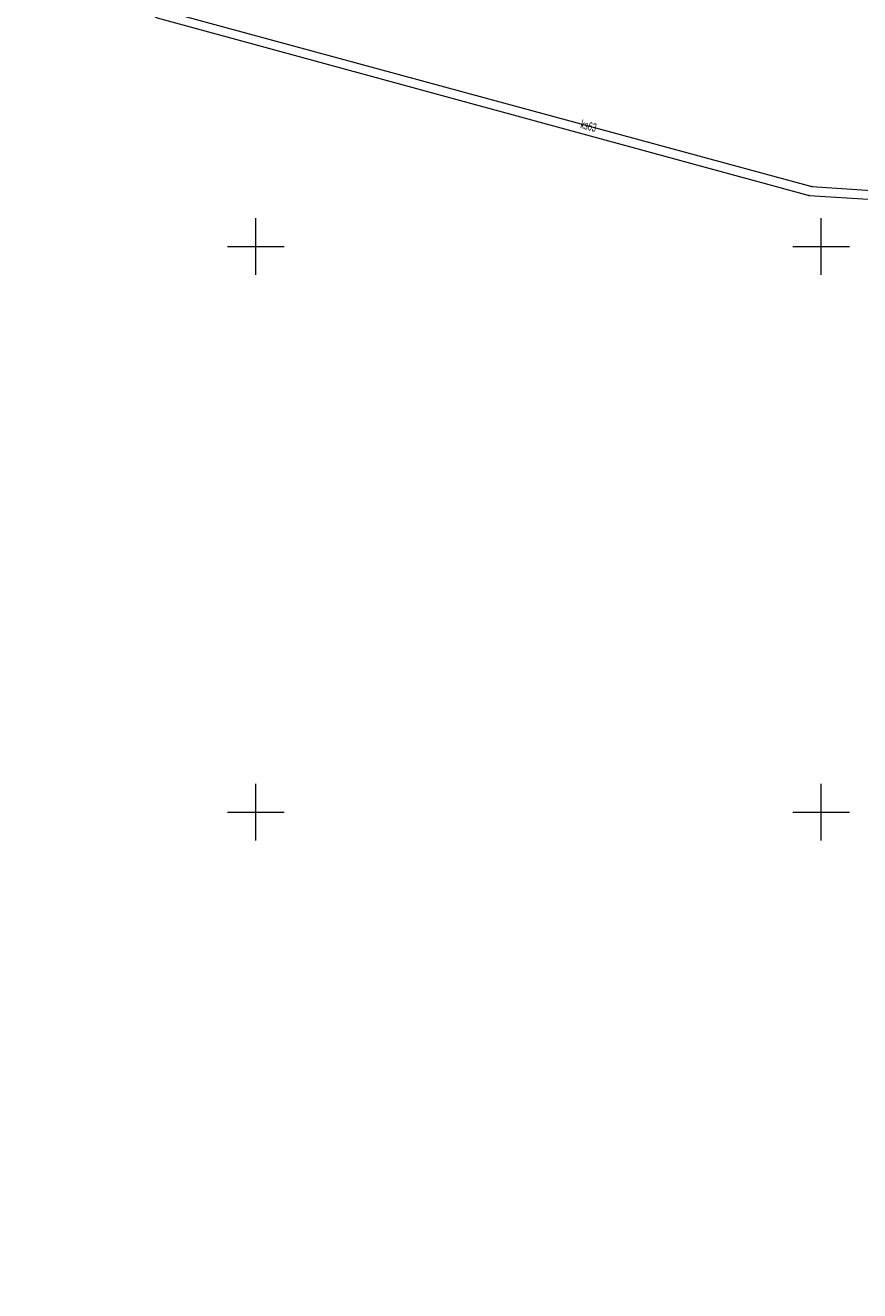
# Model space of a CAD drawing. Extents: x 6456700 to 6518119, y 5963420 to 5980059.
# Tile 108 of 256: x 6511998 to 6512072, y 5964557 to 5964669. Entities that reach past the tile are written whole.
import ezdxf
from ezdxf.enums import TextEntityAlignment as Align

# ---------------------------------------------------------------- set-up
doc = ezdxf.new("R2010")
doc.units = 0
doc.header["$MEASUREMENT"] = 0
doc.layers.get('0').update_dxf_attribs({"color": 2, "linetype": 'CONTINUOUS', "lineweight": 5})
for name, color, linetype, lineweight in [('9mm Kreska ciągła', 252, 'CONTINUOUS', 9), ('przewod_kanalizacyjny', 7, 'CONTINUOUS', 18), ('przewod_kanalizacyjny_Atr1', 7, 'CONTINUOUS', 18), ('przewod_wodociagowy', 7, 'CONTINUOUS', 18), ('siatka_krzyrzy', 7, 'CONTINUOUS', 18)]:
    doc.layers.add(name, color=color, linetype=linetype, lineweight=lineweight)
doc.styles.get("Standard").update_dxf_attribs({"font": 'txt', "width": 0.75})

# ---------------------------------------------------------------- blocks, each defined once
blk = doc.blocks.new('mdcp_nowa')
at = {"layer": 'przewod_kanalizacyjny', "color": 34, "linetype": 'Continuous', "lineweight": 18, "flags": 128}
blk.add_lwpolyline([(6494702.78, 5981139.34), (6494717.78, 5981133.25), (6494741.48, 5981120.97), (6494799.16, 5981105.32), (6494804.91, 5981104.94), (6494832.47, 5981099.02), (6494860.36, 5981093.57)], dxfattribs=at)
at = {"layer": 'przewod_kanalizacyjny'}
blk.add_point((6494799.16, 5981105.32), dxfattribs=at)
at = {"layer": 'przewod_wodociagowy', "color": 5, "linetype": 'Continuous', "lineweight": 18, "flags": 128}
blk.add_lwpolyline([(6494703.34, 5981138.46), (6494703.87, 5981138.26), (6494717.48, 5981132.38), (6494741.28, 5981120.23), (6494798.93, 5981104.51), (6494804.64, 5981104.15), (6494832.23, 5981098.01), (6494858.69, 5981093.65), (6494859.87, 5981094.64)], dxfattribs=at)
at = {"layer": 'przewod_wodociagowy'}
blk.add_point((6494798.93, 5981104.51), dxfattribs=at)
at = {"layer": 'siatka_krzyrzy', "linetype": 'Continuous', "lineweight": 18, "flags": 128}
for points in [[(6494750, 5981097.5), (6494750, 5981102.5)], [(6494800, 5981097.5), (6494800, 5981102.5)], [(6494747.5, 5981100), (6494752.5, 5981100)], [(6494797.5, 5981100), (6494802.5, 5981100)], [(6494750, 5981047.5), (6494750, 5981052.5)], [(6494800, 5981047.5), (6494800, 5981052.5)], [(6494747.5, 5981050), (6494752.5, 5981050)], [(6494797.5, 5981050), (6494802.5, 5981050)]]:
    blk.add_lwpolyline(points, dxfattribs=at)
at = {"layer": 'przewod_kanalizacyjny_Atr1', "color": 34, "lineweight": 15, "width": 0.66}
blk.add_text('ks63', height=0.75, rotation=344.8, dxfattribs=at).set_placement((6494778.86, 5981111.21), align=Align.TOP_LEFT)

msp = doc.modelspace()

# ---------------------------------------------------------------- block references
at = {"linetype": 'ByBlock'}
msp.add_blockref('mdcp_nowa', (17268.786, -16450.998), dxfattribs=at)

# ---------------------------------------------------------------- next in the draw order: hatches: boundary and pattern name
at = {"layer": '9mm Kreska ciągła'}
h = msp.add_hatch(dxfattribs=at)
h.set_pattern_fill('ANSI37', color=256, scale=4)
h.set_pattern_definition([(45, (6511391.7311, 5964414.95413), (-0.3535534, 0.3535534), []), (135, (6511391.7311, 5964414.95413), (-0.3535534, -0.3535534), [])])
h.paths.add_polyline_path([(6511984.401, 5964771.057), (6511986.973, 5964773.43), (6512013.817, 5964744.33, 0.0257422), (6512032.026, 5964726.523), (6512141.367, 5964630.089, -0.0682613), (6512159.562, 5964608.994), (6512175.935, 5964583.751, -0.215922), (6512180.47, 5964553.766), (6512164.353, 5964496.691, 0.1789139), (6512164.804, 5964490.987, 0.5450908), (6512169.798, 5964490.285), (6512163.387, 5964482.863, 0.3715912), (6512163.389, 5964486.781, -0.251667), (6512160.985, 5964497.642), (6512177.102, 5964554.717, 0.215922), (6512172.999, 5964581.847), (6512156.625, 5964607.09, 0.0682613), (6512139.052, 5964627.464), (6512029.711, 5964723.898, -0.0257422), (6512011.245, 5964741.957)])

doc.saveas('drawing.dxf')
